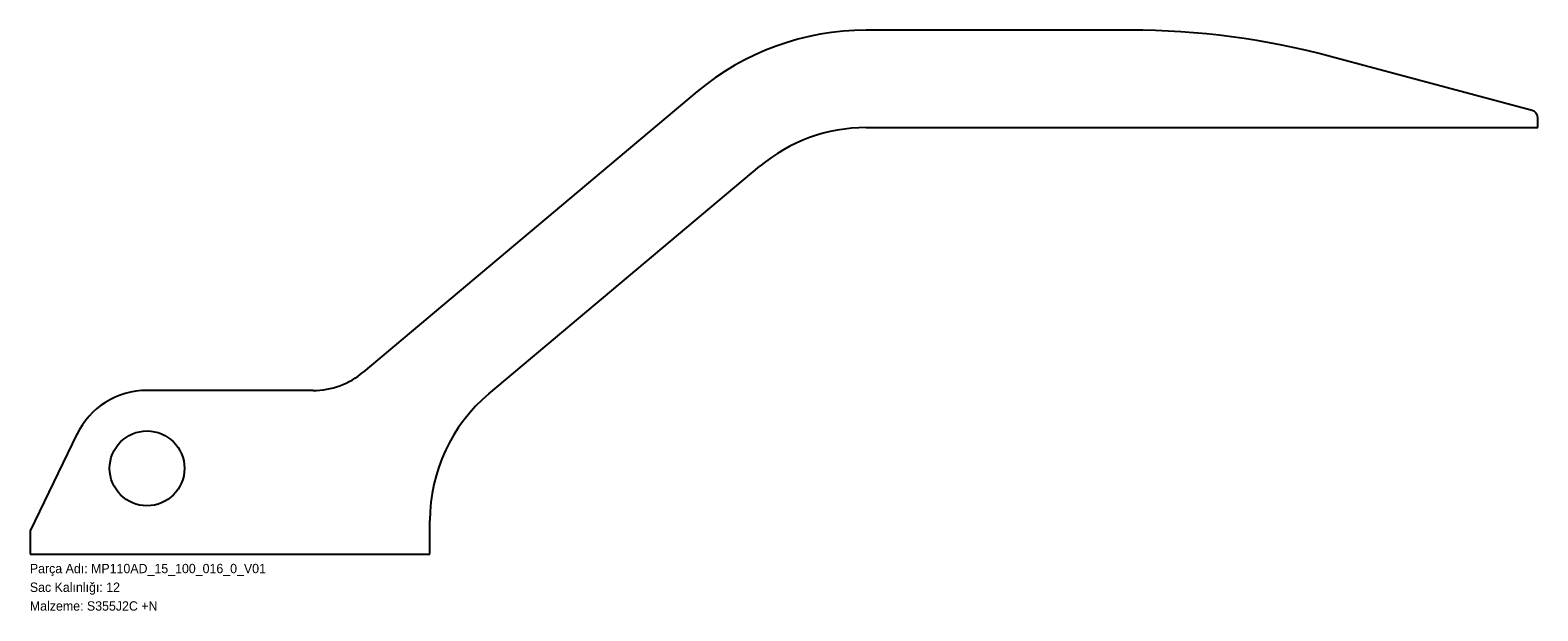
# Model space of a CAD drawing. Header units: millimetres. Extents: x 0 to 1935, y -72 to 672.
import ezdxf

# ---------------------------------------------------------------- set-up
doc = ezdxf.new("R2010")
doc.units = ezdxf.units.MM
doc.linetypes.add('SLD-Katı', pattern=[0])
doc.linetypes.add('SLD-Sürekli', pattern=[0])
doc.layers.add('METIN', color=96, linetype='SLD-Katı')
doc.styles.add('SLDTEXTSTYLE0', font='ARIAL.TTF', dxfattribs={"width": 0.948, "bigfont": 'bigfont'})
doc.styles.add('SLDTEXTSTYLE1', font='ARIAL.TTF', dxfattribs={"width": 0.948})

msp = doc.modelspace()

# ---------------------------------------------------------------- linework, layer by layer
at = {"color": 7, "linetype": 'SLD-Sürekli', "lineweight": 25}
for p, q in [((1411.9, 672.4), (1073.2, 672.4)), ((1928, 569.4), (1670.7, 638.3)), ((856.6, 593.6), (427.8, 233.8)), ((1073.2, 547.4), (1935.4, 547.4)), ((1935.4, 547.4), (1935.4, 559.7)), ((589.1, 206), (936.9, 497.8)), ((363.6, 210.4), (150.4, 210.4)), ((60.4, 154.1), (0.4, 30.4)), ((513.4, 0.4), (513.4, 43.6)), ((0.4, 30.4), (0.4, 0.4)), ((0.4, 0.4), (513.4, 0.4))]:
    msp.add_line(p, q, dxfattribs=at)
msp.add_circle((150.4, 110.4), 48, dxfattribs=at)
for centre, radius, start, end in [((1073.2, 335.4), 337, 90, 130), ((1411.9, -327.6), 1000, 75, 90), ((1925.4, 559.7), 10, 0, 75), ((1073.2, 335.4), 212, 90, 130), ((363.6, 310.4), 100, 270, 310), ((150.4, 110.4), 100, 90, 154.1044), ((725.4, 43.6), 212, 130, 180)]:
    msp.add_arc(centre, radius, start, end, dxfattribs=at)

# ---------------------------------------------------------------- texts
at = {"layer": 'METIN', "char_height": 12, "attachment_point": 1}
for s, insert, style in [('Parça Adı: MP110AD_15_100_016_0_V01', (0, -12), 'SLDTEXTSTYLE0'), ('Sac Kalınlığı: 12', (0, -36), 'SLDTEXTSTYLE0'), ('Malzeme: S355J2C +N', (0, -60), 'SLDTEXTSTYLE1')]:
    msp.add_mtext(s, dxfattribs=dict(at, insert=insert, style=style))

doc.saveas('drawing.dxf')
